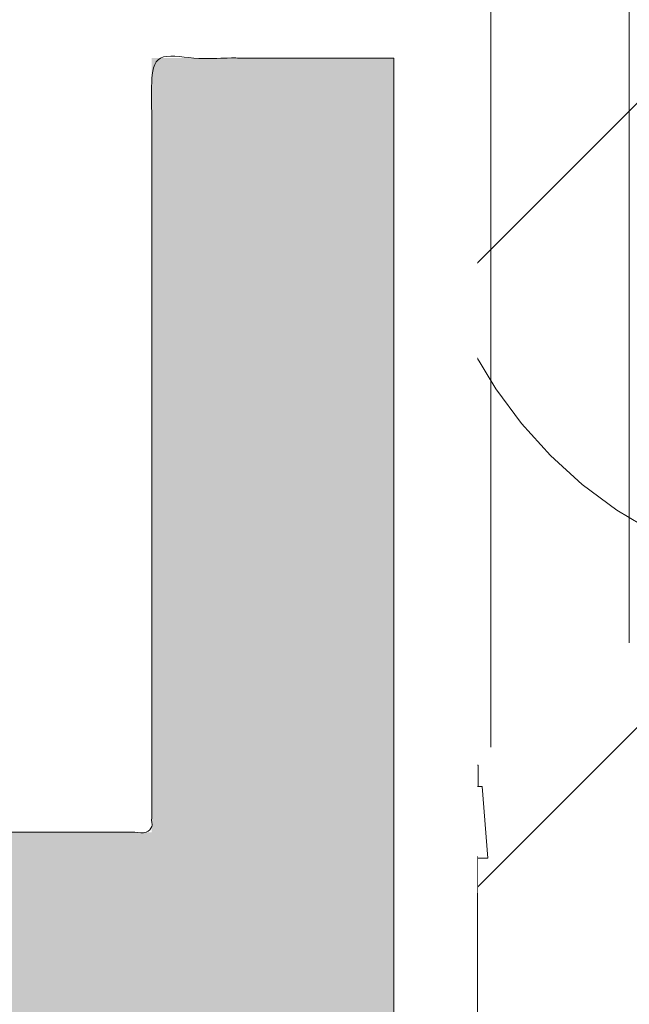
# Model space of a CAD drawing. Header units: inches. Extents: x -416 to -272, y -73 to 47.
# Tile 94 of 206: x -351.262 to -350.394, y -5.258 to -3.856. Entities that reach past the tile are written whole.
import ezdxf

# ---------------------------------------------------------------- set-up
doc = ezdxf.new("R2010")
doc.units = ezdxf.units.IN
doc.header["$LTSCALE"] = 32
doc.header["$MEASUREMENT"] = 0
doc.linetypes.add('Dash Style-1', pattern=[0.083328, 0.041656, -0.041672])
for name, color, linetype, lineweight in [('Black', 7, 'Continuous', 18), ('DashLine', 7, 'Continuous', 13), ('DashLineFill', 7, 'Dash Style-1', 13), ('Drawing', 7, 'Continuous', 18), ('Metal-Black', 7, 'Continuous', 18), ('Metal-DeskStructure', 7, 'Continuous', 13), ('None', 7, 'Continuous', 18), ('SolidLine', 7, 'Continuous', 15), ('Wood_1-H', 7, 'Continuous', 13)]:
    doc.layers.add(name, color=color, linetype=linetype, lineweight=lineweight)
pattern_1 = [(45, (0, 0), (-1.61301565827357, 1.935715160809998), []), (45, (-1.0608, 1.0608), (-0.4723460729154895, 0.4167612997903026), [])]

# ---------------------------------------------------------------- blocks, each defined once
blk = doc.blocks.new('1BRPFY-Leg_Plate (2D)')
at = {"layer": 'DashLineFill', "linetype": 'Continuous', "lineweight": 13}
h = blk.add_hatch(dxfattribs=at)
h.set_pattern_fill('Steel', color=253, style=0, pattern_type=2)
h.set_pattern_definition(pattern_1)
edge = h.paths.add_edge_path()
edge.add_arc((-1.704724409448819, 1.704724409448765), 0.1259842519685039, 90, 180, ccw=False)
edge.add_line((-1.704724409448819, 1.830708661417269), (1.704724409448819, 1.830708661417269))
edge.add_arc((1.704724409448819, 1.704724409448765), 0.1259842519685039, 0, 90, ccw=False)
edge.add_line((1.830708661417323, 1.704724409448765), (1.830708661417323, -1.704724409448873))
edge.add_arc((1.704724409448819, -1.704724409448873), 0.125984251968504, -89.99999999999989, 1.1368683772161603e-13, ccw=False)
edge.add_line((1.704724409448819, -1.830708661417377), (-1.704724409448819, -1.830708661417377))
edge.add_arc((-1.704724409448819, -1.704724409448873), 0.125984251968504, 180, 269.99999999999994, ccw=False)
edge.add_line((-1.830708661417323, -1.704724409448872), (-1.830708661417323, 1.704724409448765))
at = {"layer": 'DashLineFill', "flags": 128}
blk.add_lwpolyline([(-1.830708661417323, 1.704724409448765, -0.414213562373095), (-1.704724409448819, 1.830708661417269), (1.704724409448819, 1.830708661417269, -0.414213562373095), (1.830708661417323, 1.704724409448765), (1.830708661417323, -1.704724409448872, -0.414213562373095), (1.704724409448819, -1.830708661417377), (-1.704724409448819, -1.830708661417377, -0.414213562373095), (-1.830708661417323, -1.704724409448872)], format="xyb", close=True, dxfattribs=at)
blk = doc.blocks.new('1BP8DW-Leveler (2D)')
at = {"layer": 'DashLine', "flags": 128}
for points in [[(0.625, -1.786516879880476e-14), (0.6219904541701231, -0.06126071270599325), (0.6129908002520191, -0.1219314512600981), (0.5980877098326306, -0.1814279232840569), (0.5774247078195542, -0.2391771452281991), (0.551200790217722, -0.2946229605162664), (0.5196685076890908, -0.3472313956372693), (0.4831315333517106, -0.3964958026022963), (0.4419417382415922, -0.4419417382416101), (0.3964958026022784, -0.4831315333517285), (0.3472313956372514, -0.5196685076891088), (0.2946229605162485, -0.5512007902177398), (0.2391771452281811, -0.5774247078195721), (0.181427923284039, -0.5980877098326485), (0.1219314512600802, -0.612990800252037), (0.06126071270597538, -0.6219904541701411), (0, -0.625000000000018), (-0.06126071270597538, -0.6219904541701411), (-0.1219314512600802, -0.612990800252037), (-0.181427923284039, -0.5980877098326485), (-0.2391771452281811, -0.5774247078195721), (-0.2946229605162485, -0.5512007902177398), (-0.3472313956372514, -0.5196685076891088), (-0.3964958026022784, -0.4831315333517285), (-0.4419417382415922, -0.4419417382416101), (-0.4831315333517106, -0.3964958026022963), (-0.5196685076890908, -0.3472313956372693), (-0.551200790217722, -0.2946229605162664), (-0.5774247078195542, -0.2391771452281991), (-0.5980877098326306, -0.1814279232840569), (-0.6129908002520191, -0.1219314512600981), (-0.6219904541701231, -0.06126071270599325), (-0.625, -1.786516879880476e-14), (-0.6219904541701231, 0.06126071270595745), (-0.6129908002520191, 0.1219314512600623), (-0.5980877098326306, 0.1814279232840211), (-0.5774247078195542, 0.2391771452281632), (-0.551200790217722, 0.2946229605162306), (-0.5196685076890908, 0.3472313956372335), (-0.4831315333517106, 0.3964958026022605), (-0.4419417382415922, 0.4419417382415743), (-0.3964958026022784, 0.4831315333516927), (-0.3472313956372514, 0.5196685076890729), (-0.2946229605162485, 0.5512007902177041), (-0.2391771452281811, 0.5774247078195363), (-0.181427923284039, 0.5980877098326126), (-0.1219314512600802, 0.6129908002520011), (-0.06126071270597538, 0.6219904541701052), (0, 0.6249999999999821), (0.06126071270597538, 0.6219904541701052), (0.1219314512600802, 0.6129908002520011), (0.181427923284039, 0.5980877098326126), (0.2391771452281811, 0.5774247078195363), (0.2946229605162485, 0.5512007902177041), (0.3472313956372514, 0.5196685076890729), (0.3964958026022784, 0.4831315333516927), (0.4419417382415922, 0.4419417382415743), (0.4831315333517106, 0.3964958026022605), (0.5196685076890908, 0.3472313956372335), (0.551200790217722, 0.2946229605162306), (0.5774247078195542, 0.2391771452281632), (0.5980877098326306, 0.1814279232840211), (0.6129908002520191, 0.1219314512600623), (0.6219904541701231, 0.06126071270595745)], [(0, 0.1562499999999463), (0.01531517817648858, 0.1554976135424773), (0.03048286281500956, 0.1532477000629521), (0.04535698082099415, 0.1495219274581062), (0.05979428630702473, 0.1443561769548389), (0.07365574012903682, 0.1378001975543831), (0.08680784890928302, 0.129917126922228), (0.09912395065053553, 0.1207828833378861), (0.1104854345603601, 0.1104854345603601), (0.1207828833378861, 0.09912395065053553), (0.129917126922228, 0.08680784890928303), (0.1378001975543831, 0.0736557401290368), (0.1443561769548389, 0.05979428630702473), (0.1495219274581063, 0.04535698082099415), (0.1532477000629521, 0.03048286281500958), (0.1554976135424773, 0.01531517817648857), (0.1562499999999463, 9.56755311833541e-18), (0.1554976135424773, -0.01531517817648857), (0.1532477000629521, -0.03048286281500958), (0.1495219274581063, -0.04535698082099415), (0.1443561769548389, -0.05979428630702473), (0.1378001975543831, -0.0736557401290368), (0.129917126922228, -0.08680784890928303), (0.1207828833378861, -0.09912395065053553), (0.1104854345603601, -0.1104854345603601), (0.09912395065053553, -0.1207828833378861), (0.08680784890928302, -0.129917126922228), (0.07365574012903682, -0.1378001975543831), (0.05979428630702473, -0.1443561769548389), (0.04535698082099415, -0.1495219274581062), (0.03048286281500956, -0.1532477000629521), (0.01531517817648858, -0.1554976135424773), (0, -0.1562499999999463), (-0.01531517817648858, -0.1554976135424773), (-0.03048286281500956, -0.1532477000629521), (-0.04535698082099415, -0.1495219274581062), (-0.05979428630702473, -0.1443561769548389), (-0.07365574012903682, -0.1378001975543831), (-0.08680784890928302, -0.129917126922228), (-0.09912395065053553, -0.1207828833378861), (-0.1104854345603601, -0.1104854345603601), (-0.1207828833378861, -0.09912395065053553), (-0.129917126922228, -0.08680784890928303), (-0.1378001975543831, -0.0736557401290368), (-0.1443561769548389, -0.05979428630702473), (-0.1495219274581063, -0.04535698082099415), (-0.1532477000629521, -0.03048286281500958), (-0.1554976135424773, -0.01531517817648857), (-0.1562499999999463, 9.56755311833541e-18), (-0.1554976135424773, 0.01531517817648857), (-0.1532477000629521, 0.03048286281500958), (-0.1495219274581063, 0.04535698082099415), (-0.1443561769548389, 0.05979428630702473), (-0.1378001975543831, 0.0736557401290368), (-0.129917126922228, 0.08680784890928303), (-0.1207828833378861, 0.09912395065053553), (-0.1104854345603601, 0.1104854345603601), (-0.09912395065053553, 0.1207828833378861), (-0.08680784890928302, 0.129917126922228), (-0.07365574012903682, 0.1378001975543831), (-0.05979428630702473, 0.1443561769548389), (-0.04535698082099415, 0.1495219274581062), (-0.03048286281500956, 0.1532477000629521), (-0.01531517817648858, 0.1554976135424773)], [(5.740531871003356e-18, 0.09374999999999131), (-0.08118988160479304, 0.04687499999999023), (-0.08118988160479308, -0.04687500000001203), (-1.722159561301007e-17, -0.09375000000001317), (0.08118988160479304, -0.04687500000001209), (0.08118988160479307, 0.0468749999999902)]]:
    blk.add_lwpolyline(points, close=True, dxfattribs=at)
blk = doc.blocks.new('1BRPX8-Util_Bkt_Lg-F (2D)')
at = {"layer": 'DashLineFill', "linetype": 'Continuous', "lineweight": 13}
h = blk.add_hatch(dxfattribs=at)
h.set_pattern_fill('Steel', color=253, style=0, pattern_type=2)
h.set_pattern_definition(pattern_1)
edge = h.paths.add_edge_path()
edge.add_line((-4.468503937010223, 7.539370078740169), (-2.421259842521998, 7.539370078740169))
edge.add_line((-2.421259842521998, 7.539370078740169), (-2.421259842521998, 7.917322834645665))
edge.add_arc((-2.303149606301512, 7.91732283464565), 0.1181102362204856, 90.0000000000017, 179.9999999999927, ccw=False)
edge.add_line((-2.303149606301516, 8.035433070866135), (2.303149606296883, 8.035433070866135))
edge.add_arc((2.30314960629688, 7.917322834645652), 0.1181102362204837, 6.423306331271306e-12, 89.99999999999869, ccw=False)
edge.add_line((2.421259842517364, 7.917322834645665), (2.421259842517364, 7.539370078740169))
edge.add_line((2.421259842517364, 7.539370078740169), (4.46850393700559, 7.539370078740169))
edge.add_line((4.46850393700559, 7.539370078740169), (4.46850393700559, 7.405511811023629))
edge.add_line((4.46850393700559, 7.405511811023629), (3.129921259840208, 7.405511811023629))
edge.add_line((3.129921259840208, 7.405511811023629), (3.129921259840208, -2.011811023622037))
edge.add_line((3.129921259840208, -2.011811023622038), (4.46850393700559, -2.011811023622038))
edge.add_line((4.46850393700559, -2.011811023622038), (4.46850393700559, -2.145669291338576))
edge.add_line((4.46850393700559, -2.145669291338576), (2.421259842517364, -2.145669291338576))
edge.add_line((2.421259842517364, -2.145669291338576), (2.421259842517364, -2.523622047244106))
edge.add_arc((2.303149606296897, -2.523622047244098), 0.1181102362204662, 269.9999999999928, 359.9999999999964, ccw=False)
edge.add_line((2.303149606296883, -2.641732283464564), (-2.303149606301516, -2.641732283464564))
edge.add_arc((-2.303149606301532, -2.523622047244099), 0.1181102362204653, 180.0000000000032, 270.0000000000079, ccw=False)
edge.add_line((-2.421259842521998, -2.523622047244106), (-2.421259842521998, -2.145669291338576))
edge.add_line((-2.421259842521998, -2.145669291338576), (-4.468503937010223, -2.145669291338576))
edge.add_line((-4.468503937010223, -2.145669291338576), (-4.468503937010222, -2.011811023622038))
edge.add_line((-4.468503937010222, -2.011811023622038), (-3.129921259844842, -2.011811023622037))
edge.add_line((-3.129921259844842, -2.011811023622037), (-3.129921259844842, 7.405511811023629))
edge.add_line((-3.129921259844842, 7.405511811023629), (-4.468503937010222, 7.405511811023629))
edge.add_line((-4.468503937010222, 7.405511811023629), (-4.468503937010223, 7.539370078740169))
at = {"layer": 'Metal-Black', "color": 7}
blk.add_blockref('1BP8DW-Leveler (2D)', (-2.730757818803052, -1.150718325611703), dxfattribs=at)
blk = doc.blocks.new('Slate-LegBrace (2D)')
at = {"layer": 'DashLineFill', "linetype": 'Continuous', "lineweight": 13}
h = blk.add_hatch(dxfattribs=at)
h.set_pattern_fill('Steel', color=253, style=0, pattern_type=2)
h.set_pattern_definition(pattern_1)
h.paths.add_polyline_path([(-2.186309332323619, -0.2676096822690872), (-2.186309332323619, -0.2375137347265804), (-1.992015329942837, -0.2375137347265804), (-1.992015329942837, -0.02575645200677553), (-1.988265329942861, -0.02575645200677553), (-1.988265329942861, 0.7034311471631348), (-1.929210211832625, 0.762486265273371), (-1.734820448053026, 0.762486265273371), (-1.67576532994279, 0.7034311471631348), (-1.67576532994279, -0.02575645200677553), (-1.672015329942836, -0.02575645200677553), (-1.672015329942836, -0.2375137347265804), (-1.477721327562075, -0.2375137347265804), (-1.477721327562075, -0.2676096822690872)])
h = blk.add_hatch(dxfattribs=at)
h.set_pattern_fill('Steel', color=253, style=0, pattern_type=2)
h.set_pattern_definition(pattern_1)
edge = h.paths.add_edge_path()
edge.add_line((-2.199587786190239, -0.1351515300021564), (-1.374775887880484, -0.1351515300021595))
edge.add_arc((3.774758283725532e-15, -0.01355418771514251), 1.380142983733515, 185.0545920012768, 354.9454079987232)
edge.add_line((1.374775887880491, -0.13515153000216), (2.199718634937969, -0.1351515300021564))
edge.add_arc((6.542437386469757e-05, -0.01705725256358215), 2.202821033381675, 183.0731271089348, 356.92687289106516, ccw=False)
h = blk.add_hatch(dxfattribs=at)
h.set_pattern_fill('Steel', color=253, style=0, pattern_type=2)
h.set_pattern_definition(pattern_1)
edge = h.paths.add_edge_path()
edge.add_line((2.191696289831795, -0.2375138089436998), (1.463739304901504, -0.2375137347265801))
edge.add_arc((-6.542437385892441e-05, -0.01704129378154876), 1.480314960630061, 188.5652811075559, 351.4347188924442, ccw=False)
edge.add_line((-1.463870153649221, -0.2375137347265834), (-2.191827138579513, -0.2375138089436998))
edge.add_line((-2.191827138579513, -0.2375138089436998), (-2.199718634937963, -0.1351515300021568))
edge.add_line((-2.199718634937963, -0.1351515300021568), (-1.374775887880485, -0.1351515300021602))
edge.add_arc((2.886579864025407e-15, -0.01355418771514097), 1.380142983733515, 185.0545920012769, 354.9454079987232)
edge.add_line((1.37477588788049, -0.1351515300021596), (2.199587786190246, -0.1351515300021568))
edge.add_line((2.199587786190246, -0.1351515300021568), (2.191696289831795, -0.2375138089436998))
h = blk.add_hatch(dxfattribs=at)
h.set_pattern_fill('Steel', color=253, style=0, pattern_type=2)
h.set_pattern_definition(pattern_1)
h.paths.add_polyline_path([(-1.738774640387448, -0.9363963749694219), (-1.7304820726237, -0.9368037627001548), (-1.722269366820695, -0.9380220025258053), (-1.714215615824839, -0.940039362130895), (-1.706398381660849, -0.9428364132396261), (-1.698892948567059, -0.9463862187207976), (-1.69177159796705, -0.9506545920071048), (-1.685102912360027, -0.9556004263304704), (-1.678951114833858, -0.9611760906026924), (-1.673375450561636, -0.9673278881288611), (-1.66842961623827, -0.9739965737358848), (-1.664161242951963, -0.9811179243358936), (-1.660611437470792, -0.9886233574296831), (-1.657814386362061, -0.9964405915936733), (-1.655797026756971, -1.00449434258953), (-1.65457878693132, -1.012707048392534), (-1.654171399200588, -1.020999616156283), (-1.65457878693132, -1.029292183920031), (-1.655797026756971, -1.037504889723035), (-1.657814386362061, -1.045558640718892), (-1.660611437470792, -1.053375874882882), (-1.664161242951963, -1.060881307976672), (-1.66842961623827, -1.06800265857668), (-1.673375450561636, -1.074671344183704), (-1.678951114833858, -1.080823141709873), (-1.685102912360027, -1.086398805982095), (-1.69177159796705, -1.09134464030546), (-1.698892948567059, -1.095613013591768), (-1.706398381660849, -1.099162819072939), (-1.714215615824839, -1.10195987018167), (-1.722269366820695, -1.10397722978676), (-1.7304820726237, -1.10519546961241), (-1.738774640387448, -1.105602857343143), (-1.747067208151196, -1.10519546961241), (-1.755279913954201, -1.10397722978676), (-1.763333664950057, -1.10195987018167), (-1.771150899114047, -1.099162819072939), (-1.778656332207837, -1.095613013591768), (-1.785777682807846, -1.09134464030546), (-1.79244636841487, -1.086398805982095), (-1.798598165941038, -1.080823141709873), (-1.80417383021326, -1.074671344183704), (-1.809119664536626, -1.06800265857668), (-1.813388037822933, -1.060881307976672), (-1.816937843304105, -1.053375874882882), (-1.819734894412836, -1.045558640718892), (-1.821752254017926, -1.037504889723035), (-1.822970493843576, -1.029292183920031), (-1.823377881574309, -1.020999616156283), (-1.822970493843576, -1.012707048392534), (-1.821752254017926, -1.00449434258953), (-1.819734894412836, -0.9964405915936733), (-1.816937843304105, -0.9886233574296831), (-1.813388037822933, -0.9811179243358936), (-1.809119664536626, -0.9739965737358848), (-1.80417383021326, -0.9673278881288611), (-1.798598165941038, -0.9611760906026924), (-1.79244636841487, -0.9556004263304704), (-1.785777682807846, -0.9506545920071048), (-1.778656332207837, -0.9463862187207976), (-1.771150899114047, -0.9428364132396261), (-1.763333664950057, -0.940039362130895), (-1.755279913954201, -0.9380220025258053), (-1.747067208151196, -0.9368037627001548)])
at = {"layer": 'DashLineFill', "flags": 128}
for points in [[(-2.186309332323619, -0.2676096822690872), (-2.186309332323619, -0.2375137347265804), (-1.992015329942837, -0.2375137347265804), (-1.992015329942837, -0.02575645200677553), (-1.988265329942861, -0.02575645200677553), (-1.988265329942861, 0.7034311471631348), (-1.929210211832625, 0.762486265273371), (-1.734820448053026, 0.762486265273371), (-1.67576532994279, 0.7034311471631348), (-1.67576532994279, -0.02575645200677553), (-1.672015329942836, -0.02575645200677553), (-1.672015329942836, -0.2375137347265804), (-1.477721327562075, -0.2375137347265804), (-1.477721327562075, -0.2676096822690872)], [(-1.738774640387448, -0.9363963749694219), (-1.7304820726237, -0.9368037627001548), (-1.722269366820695, -0.9380220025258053), (-1.714215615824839, -0.940039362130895), (-1.706398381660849, -0.9428364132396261), (-1.698892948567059, -0.9463862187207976), (-1.69177159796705, -0.9506545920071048), (-1.685102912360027, -0.9556004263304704), (-1.678951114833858, -0.9611760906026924), (-1.673375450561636, -0.9673278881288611), (-1.66842961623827, -0.9739965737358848), (-1.664161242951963, -0.9811179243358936), (-1.660611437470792, -0.9886233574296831), (-1.657814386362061, -0.9964405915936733), (-1.655797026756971, -1.00449434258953), (-1.65457878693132, -1.012707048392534), (-1.654171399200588, -1.020999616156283), (-1.65457878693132, -1.029292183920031), (-1.655797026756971, -1.037504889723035), (-1.657814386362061, -1.045558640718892), (-1.660611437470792, -1.053375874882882), (-1.664161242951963, -1.060881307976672), (-1.66842961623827, -1.06800265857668), (-1.673375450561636, -1.074671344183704), (-1.678951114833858, -1.080823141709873), (-1.685102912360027, -1.086398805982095), (-1.69177159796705, -1.09134464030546), (-1.698892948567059, -1.095613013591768), (-1.706398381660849, -1.099162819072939), (-1.714215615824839, -1.10195987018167), (-1.722269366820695, -1.10397722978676), (-1.7304820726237, -1.10519546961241), (-1.738774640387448, -1.105602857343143), (-1.747067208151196, -1.10519546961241), (-1.755279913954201, -1.10397722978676), (-1.763333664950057, -1.10195987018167), (-1.771150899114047, -1.099162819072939), (-1.778656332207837, -1.095613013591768), (-1.785777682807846, -1.09134464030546), (-1.79244636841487, -1.086398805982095), (-1.798598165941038, -1.080823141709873), (-1.80417383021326, -1.074671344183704), (-1.809119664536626, -1.06800265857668), (-1.813388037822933, -1.060881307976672), (-1.816937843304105, -1.053375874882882), (-1.819734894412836, -1.045558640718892), (-1.821752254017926, -1.037504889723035), (-1.822970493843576, -1.029292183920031), (-1.823377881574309, -1.020999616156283), (-1.822970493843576, -1.012707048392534), (-1.821752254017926, -1.00449434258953), (-1.819734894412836, -0.9964405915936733), (-1.816937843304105, -0.9886233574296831), (-1.813388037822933, -0.9811179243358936), (-1.809119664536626, -0.9739965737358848), (-1.80417383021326, -0.9673278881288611), (-1.798598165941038, -0.9611760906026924), (-1.79244636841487, -0.9556004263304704), (-1.785777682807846, -0.9506545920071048), (-1.778656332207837, -0.9463862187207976), (-1.771150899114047, -0.9428364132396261), (-1.763333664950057, -0.940039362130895), (-1.755279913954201, -0.9380220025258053), (-1.747067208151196, -0.9368037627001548)]]:
    blk.add_lwpolyline(points, close=True, dxfattribs=at)
for points in [[(2.191696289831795, -0.2375138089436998), (1.463739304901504, -0.2375137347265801, -0.860662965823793), (-1.463870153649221, -0.2375137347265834), (-2.191827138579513, -0.2375138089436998), (-2.199718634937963, -0.1351515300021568), (-1.374775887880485, -0.1351515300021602, 0.9154551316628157), (1.37477588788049, -0.1351515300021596), (2.199587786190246, -0.1351515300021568)], [(-2.199587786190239, -0.1351515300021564), (-1.374775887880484, -0.1351515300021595, 0.9154551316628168), (1.374775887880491, -0.13515153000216), (2.199718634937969, -0.1351515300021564, -0.9477524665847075)]]:
    blk.add_lwpolyline(points, format="xyb", close=True, dxfattribs=at)
blk = doc.blocks.new('TLLegSleeve (2D)')
at = {"layer": 'DashLineFill', "linetype": 'Continuous', "lineweight": 13}
h = blk.add_hatch(dxfattribs=at)
h.set_pattern_fill('Steel', color=253, style=0, pattern_type=2)
h.set_pattern_definition(pattern_1)
edge = h.paths.add_edge_path()
edge.add_line((1.08267716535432, 1.402343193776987), (1.08267716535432, 2.913385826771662))
edge.add_arc((-1.707523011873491e-13, 2.913385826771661), 1.08267716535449, 4.479377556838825e-14, 180)
edge.add_line((-1.082677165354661, 2.913385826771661), (-1.08267716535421, 1.402343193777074))
edge.add_arc((-1.332267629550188e-15, 2.886579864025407e-15), 1.771653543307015, 127.6698869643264, 412.330113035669)
edge.add_line((1.08267716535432, 1.402343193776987), (1.08267716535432, 1.402343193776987))
edge = h.paths.add_edge_path()
edge.add_arc((1.665334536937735e-15, 2.91338582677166), 0.7480314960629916, 0, 180, ccw=False)
edge.add_arc((1.665334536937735e-15, 2.91338582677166), 0.7480314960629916, 180, 360, ccw=False)
edge = h.paths.add_edge_path()
edge.add_arc((-1.723066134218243e-13, 9.149983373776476e-17), 1.437007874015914, 0, 180, ccw=False)
edge.add_arc((-1.723066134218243e-13, 5.70119602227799e-16), 1.437007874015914, 180, 360, ccw=False)
at = {"layer": 'DashLine', "color": 8, "flags": 128}
blk.add_lwpolyline([(-0.9186594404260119, -1.374871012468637), (-1.048996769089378, -1.278206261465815), (-1.169231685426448, -1.169231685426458), (-1.278206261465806, -1.048996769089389), (-1.374871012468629, -0.9186594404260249), (-1.458295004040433, -0.7794749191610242), (-1.527674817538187, -0.6327836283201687), (-1.582342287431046, -0.4799982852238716), (-1.621770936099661, -0.3225902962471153), (-1.645581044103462, -0.1620755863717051), (-1.653543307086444, -7.741682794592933e-15), (-1.645581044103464, 0.1620755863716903)], dxfattribs=at)
at = {"layer": 'DashLineFill', "flags": 128}
blk.add_lwpolyline([(1.08267716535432, 1.402343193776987), (1.08267716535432, 2.913385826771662, 0.9999999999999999), (-1.082677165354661, 2.913385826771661), (-1.08267716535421, 1.402343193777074, 2.931618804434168), (1.08267716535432, 1.402343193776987)], format="xyb", close=True, dxfattribs=at)
blk = doc.blocks.new('Group-97')
at = {"layer": 'SolidLine', "flags": 128}
blk.add_lwpolyline([(7.34251968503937, -8.30708661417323, -0.414213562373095), (9.05511811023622, -6.594488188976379, -0.414213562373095), (10.76771653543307, -8.30708661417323, -0.414213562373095), (9.05511811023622, -10.01968503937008, -0.414213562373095)], format="xyb", close=True, dxfattribs=at)
at = {"layer": 'Wood_1-H', "color": 7}
for name in ['1BRPX8-Util_Bkt_Lg-F (2D)', 'TLLegSleeve (2D)', 'Slate-LegBrace (2D)', '1BRPFY-Leg_Plate (2D)']:
    blk.add_blockref(name, (9.05511811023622, -8.30708661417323), dxfattribs=at)
blk = doc.blocks.new('Group-50')
at = {"layer": 'DashLineFill', "linetype": 'Continuous', "lineweight": 13}
h = blk.add_hatch(dxfattribs=at)
h.set_pattern_fill('Steel', color=253, style=0, pattern_type=2)
h.set_pattern_definition(pattern_1)
h.paths.add_polyline_path([(-2.066929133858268, 1.397637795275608), (2.066929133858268, 1.397637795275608), (2.066929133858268, 0.1377952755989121), (2.106299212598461, 0.1377952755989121), (2.106299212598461, -0.1377952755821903), (2.066929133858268, -0.1377952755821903), (2.066929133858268, -5.275590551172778), (2.106299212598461, -5.275590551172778), (2.106299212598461, -5.55118110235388), (2.066929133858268, -5.55118110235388), (2.066929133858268, -5.82677165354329), (-2.066929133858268, -5.82677165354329), (-2.066929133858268, -5.55118110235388), (-2.106299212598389, -5.55118110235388), (-2.106299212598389, -5.275590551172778), (-2.066929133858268, -5.275590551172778), (-2.066929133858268, -0.1377952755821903), (-2.106299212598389, -0.1377952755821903), (-2.106299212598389, 0.1377952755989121), (-2.066929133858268, 0.1377952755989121)])
at = {"layer": 'DashLineFill', "flags": 128}
blk.add_lwpolyline([(-2.066929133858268, 1.397637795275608), (2.066929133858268, 1.397637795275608), (2.066929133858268, 0.1377952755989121), (2.106299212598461, 0.1377952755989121), (2.106299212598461, -0.1377952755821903), (2.066929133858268, -0.1377952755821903), (2.066929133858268, -5.275590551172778), (2.106299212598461, -5.275590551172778), (2.106299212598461, -5.55118110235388), (2.066929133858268, -5.55118110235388), (2.066929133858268, -5.82677165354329), (-2.066929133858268, -5.82677165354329), (-2.066929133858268, -5.55118110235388), (-2.106299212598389, -5.55118110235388), (-2.106299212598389, -5.275590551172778), (-2.066929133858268, -5.275590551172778), (-2.066929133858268, -0.1377952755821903), (-2.106299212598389, -0.1377952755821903), (-2.106299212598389, 0.1377952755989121), (-2.066929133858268, 0.1377952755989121)], close=True, dxfattribs=at)
blk = doc.blocks.new('TL14_upper_leg (2D)')
at = {"layer": 'DashLine', "color": 7}
blk.add_blockref('Group-50', (0, 0), dxfattribs=at)
blk = doc.blocks.new('1BRPT9-Bracket (2D)')
at = {"layer": 'DashLineFill', "linetype": 'Continuous', "lineweight": 13}
h = blk.add_hatch(dxfattribs=at)
h.set_pattern_fill('Steel', color=253, style=0, pattern_type=2)
h.set_pattern_definition(pattern_1)
edge = h.paths.add_edge_path()
edge.add_line((-2.32206875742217, -8.74015748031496), (-2.32206875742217, 8.740157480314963))
edge.add_line((-2.32206875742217, 8.740157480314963), (1.677931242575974, 8.740157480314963))
edge.add_arc((1.677931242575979, 8.488188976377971), 0.2519685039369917, -3.979039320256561e-12, 90.0000000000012, ccw=False)
edge.add_line((1.929899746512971, 8.488188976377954), (1.929899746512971, 7.480314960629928))
edge.add_line((1.929899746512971, 7.480314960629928), (2.323600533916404, 7.461135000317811))
edge.add_line((2.323600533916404, 7.461135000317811), (2.323600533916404, -7.480314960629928))
edge.add_line((2.323600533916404, -7.480314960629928), (1.929899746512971, -7.480314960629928))
edge.add_line((1.929899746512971, -7.480314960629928), (1.929899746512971, -8.488188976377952))
edge.add_arc((1.677931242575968, -8.488188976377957), 0.2519685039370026, -90.00000000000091, 1.0800249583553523e-12, ccw=False)
edge.add_line((1.677931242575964, -8.74015748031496), (-2.32206875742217, -8.74015748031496))
at = {"layer": 'DashLineFill'}
blk.add_line((-2.125218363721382, 8.740157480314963), (-2.125218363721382, -8.74015748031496), dxfattribs=at)
at = {"layer": 'DashLineFill', "flags": 128}
blk.add_lwpolyline([(-2.32206875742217, -8.74015748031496), (-2.32206875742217, 8.740157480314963), (1.677931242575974, 8.740157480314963, -0.4142135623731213), (1.929899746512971, 8.488188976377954), (1.929899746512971, 7.480314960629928), (2.323600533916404, 7.461135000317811), (2.323600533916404, -7.480314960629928), (1.929899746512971, -7.480314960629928), (1.929899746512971, -8.488188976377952, -0.4142135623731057), (1.677931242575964, -8.74015748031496)], format="xyb", close=True, dxfattribs=at)
blk = doc.blocks.new('Group-72')
at = {"layer": 'Metal-DeskStructure', "linetype": 'Continuous', "lineweight": 0, "true_color": 0xff0000}
h = blk.add_hatch(color=1, dxfattribs=at)
h.paths.add_polyline_path([(-1.987219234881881, -1.274606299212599), (-1.987219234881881, 1.274606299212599), (-0.8719385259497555, 1.274606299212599), (-0.7915355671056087, 1.273487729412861), (-0.7161115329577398, 1.270132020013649), (-0.645666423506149, 1.264539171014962), (-0.5802002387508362, 1.256709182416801), (-0.5197129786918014, 1.246642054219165), (-0.4642046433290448, 1.234337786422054), (-0.4136752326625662, 1.219796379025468), (-0.3681247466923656, 1.203017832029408), (-0.3261402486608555, 1.18341340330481), (-0.2863088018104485, 1.160394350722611), (-0.2486304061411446, 1.133960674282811), (-0.2131050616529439, 1.10411237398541), (-0.1797327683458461, 1.070849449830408), (-0.1485135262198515, 1.034171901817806), (-0.1194473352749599, 0.9940797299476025), (-0.09253419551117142, 0.9505729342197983), (-0.06831236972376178, 0.9047532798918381), (-0.04732012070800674, 0.8577225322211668), (-0.02955744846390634, 0.8094806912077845), (-0.01502435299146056, 0.7600277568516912), (-0.003720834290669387, 0.7093637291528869), (0.004353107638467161, 0.6574886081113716), (0.00919747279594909, 0.604402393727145), (0.0108122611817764, 0.5501050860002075), (0.00814617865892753, 0.4809719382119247), (0.000147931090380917, 0.4145973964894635), (-0.01318248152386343, 0.3509814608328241), (-0.03184505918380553, 0.2901241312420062), (-0.05583980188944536, 0.23202540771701), (-0.08516670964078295, 0.1766852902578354), (-0.1198257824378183, 0.1241037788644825), (-0.1598170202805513, 0.0742808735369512), (-0.2053927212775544, 0.02804076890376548), (-0.2568051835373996, -0.01379234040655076), (-0.3140544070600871, -0.05121845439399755), (-0.3771403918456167, -0.08423757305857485), (-0.4460631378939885, -0.1128496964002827), (-0.5208226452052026, -0.137054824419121), (-0.6014189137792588, -0.1568529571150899), (-0.6878519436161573, -0.1722440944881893), (-0.6570364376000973, -0.1878368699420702), (-0.6281048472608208, -0.203396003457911), (-0.6010571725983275, -0.2189214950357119), (-0.5758934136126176, -0.2344133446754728), (-0.552613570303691, -0.2498715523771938), (-0.5312176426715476, -0.2652961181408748), (-0.5117056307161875, -0.2806870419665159), (-0.4940775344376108, -0.2960443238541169), (-0.4592922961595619, -0.3297530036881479), (-0.4249107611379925, -0.3652110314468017), (-0.3909329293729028, -0.4024184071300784), (-0.3573588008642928, -0.4413751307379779), (-0.3241883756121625, -0.4820812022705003), (-0.2914216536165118, -0.5245366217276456), (-0.2590586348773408, -0.5687413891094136), (-0.2270993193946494, -0.6146955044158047), (0.1981284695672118, -1.274606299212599), (-0.199109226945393, -1.274606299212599), (-0.5274503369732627, -0.7707919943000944), (-0.5624626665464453, -0.7177646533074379), (-0.5959106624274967, -0.667950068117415), (-0.627794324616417, -0.6213482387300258), (-0.6581136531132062, -0.57795916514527), (-0.6868686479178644, -0.5377828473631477), (-0.7140593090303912, -0.5008192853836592), (-0.739685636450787, -0.4670684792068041), (-0.7637476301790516, -0.4365304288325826), (-0.7867246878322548, -0.408532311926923), (-0.8090962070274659, -0.3824013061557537), (-0.8308621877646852, -0.3581374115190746), (-0.8520226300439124, -0.3357406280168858), (-0.872577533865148, -0.3152109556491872), (-0.8925268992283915, -0.2965483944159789), (-0.911870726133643, -0.2797529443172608), (-0.9306090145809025, -0.264824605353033), (-0.9490697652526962, -0.2513512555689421), (-0.9675809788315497, -0.2389207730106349), (-0.9861426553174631, -0.2275331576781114), (-1.004754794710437, -0.2171884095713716), (-1.02341739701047, -0.2078865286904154), (-1.042130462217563, -0.1996275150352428), (-1.060893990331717, -0.192411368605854), (-1.07970798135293, -0.1862380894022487), (-1.094812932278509, -0.1829582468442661), (-1.112138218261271, -0.1801157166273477), (-1.131683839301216, -0.1777104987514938), (-1.153449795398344, -0.1757425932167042), (-1.177436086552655, -0.1742120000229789), (-1.203642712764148, -0.173118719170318), (-1.232069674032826, -0.1724627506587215), (-1.262716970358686, -0.1722440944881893), (-1.642731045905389, -0.1722440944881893), (-1.642731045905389, -1.274606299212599)])
h.paths.add_polyline_path([(-1.642731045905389, 0.1033464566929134), (-0.9376065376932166, 0.1033464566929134), (-0.8829223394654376, 0.1041370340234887), (-0.831366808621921, 0.1065087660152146), (-0.7829399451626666, 0.1104616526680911), (-0.7376417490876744, 0.1159956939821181), (-0.6954722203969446, 0.1231108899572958), (-0.656431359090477, 0.131807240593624), (-0.6205191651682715, 0.1420847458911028), (-0.5877356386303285, 0.1539434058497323), (-0.5574584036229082, 0.1675514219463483), (-0.5290650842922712, 0.183076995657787), (-0.5025556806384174, 0.2005201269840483), (-0.477930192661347, 0.2198808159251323), (-0.4551886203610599, 0.2411590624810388), (-0.4343309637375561, 0.2643548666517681), (-0.4153572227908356, 0.2894682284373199), (-0.3982673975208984, 0.3164991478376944), (-0.3831287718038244, 0.3447916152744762), (-0.3700086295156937, 0.3736896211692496), (-0.3589069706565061, 0.4031931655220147), (-0.3498237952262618, 0.4333022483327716), (-0.3427591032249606, 0.4640168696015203), (-0.3377128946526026, 0.4953370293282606), (-0.3346851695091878, 0.5272627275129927), (-0.3336759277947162, 0.5597939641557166), (-0.3356439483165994, 0.6066395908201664), (-0.3415480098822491, 0.6513658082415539), (-0.3513881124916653, 0.693972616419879), (-0.3651642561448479, 0.7344600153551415), (-0.3828764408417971, 0.7728280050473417), (-0.4045246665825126, 0.8090765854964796), (-0.4301089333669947, 0.8432057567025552), (-0.4596292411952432, 0.8752155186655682), (-0.4934051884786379, 0.9042311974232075), (-0.5317563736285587, 0.9293781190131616), (-0.5746827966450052, 0.9506562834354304), (-0.6221844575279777, 0.9680656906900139), (-0.6742613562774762, 0.9816063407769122), (-0.7309134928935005, 0.9912782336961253), (-0.7921408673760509, 0.9970813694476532), (-0.8579434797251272, 0.9990157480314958), (-1.642731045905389, 0.9990157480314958)])
at = {"layer": 'Metal-DeskStructure', "color": 7}
blk.add_open_spline([(-1.987219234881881, -1.274606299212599), (-1.987219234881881, 0), (-1.987219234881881, 1.274606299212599), (-1.429578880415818, 1.274606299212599), (-0.5403688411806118, 1.274606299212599), (-0.1958806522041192, 1.131429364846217), (0.0108122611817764, 0.7697165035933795), (0.0108122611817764, 0.2680552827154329), (-0.330446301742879, -0.1194935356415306), (-0.6878519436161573, -0.1722440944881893), (-0.5608220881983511, -0.2346824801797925), (-0.4940775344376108, -0.2960443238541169), (-0.3541291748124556, -0.4273803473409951), (-0.2270993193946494, -0.6146955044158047), (-0.01448542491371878, -0.9446509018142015), (0.1981284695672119, -1.274606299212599), (-0.0004903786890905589, -1.274606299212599), (-0.199109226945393, -1.274606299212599), (-0.3632797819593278, -1.022699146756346), (-0.5274503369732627, -0.7707919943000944), (-0.6706283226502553, -0.5522571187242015), (-0.856866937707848, -0.3208037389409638), (-1.004351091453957, -0.2088454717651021), (-1.07970798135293, -0.1862380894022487), (-1.13568711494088, -0.1722440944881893), (-1.452724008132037, -0.1722440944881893), (-1.642731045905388, -0.1722440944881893), (-1.642731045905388, -0.7234251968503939), (-1.642731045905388, -1.274606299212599), (-1.814975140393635, -1.274606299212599), (-1.987219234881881, -1.274606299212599)], degree=2, knots=[0, 0, 0, 0.1376097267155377, 0.1376097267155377, 0.1978139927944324, 0.233611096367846, 0.2694081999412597, 0.3052053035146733, 0.3511799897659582, 0.3971546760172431, 0.3971546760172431, 0.4151671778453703, 0.4151671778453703, 0.4532969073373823, 0.4532969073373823, 0.5194264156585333, 0.5194264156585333, 0.5528882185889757, 0.5528882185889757, 0.6035447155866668, 0.6035447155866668, 0.6475600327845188, 0.6915753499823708, 0.7355906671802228, 0.7355906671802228, 0.7678723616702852, 0.8161582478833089, 0.8161582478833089, 0.9562281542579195, 0.9562281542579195, 1, 1, 1], dxfattribs=at)
blk = doc.blocks.new('SlateLegLocator-R2')
at = {"color": 255, "linetype": 'Dash Style-1', "lineweight": 5}
blk.add_wipeout([(-2.106299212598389, 1.3779527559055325), (2.10629921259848, 1.3779527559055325), (2.10629921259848, -5.807086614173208), (-2.106299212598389, -5.807086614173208)], dxfattribs=at).dxf.layer = 'Black'
at = {"layer": 'Black', "linetype": 'Dash Style-1', "lineweight": 5, "flags": 128}
blk.add_lwpolyline([(-2.106299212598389, 1.377952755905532), (2.106299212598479, 1.377952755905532), (2.106299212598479, -5.807086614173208), (-2.106299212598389, -5.807086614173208)], close=True, dxfattribs=at)
at = {"layer": 'Metal-DeskStructure', "color": 7}
blk.add_blockref('Group-72', (0, 0), dxfattribs=at)
blk = doc.blocks.new('Group-98')
at = {"layer": 'None', "color": 7}
for name, p in [('1BRPT9-Bracket (2D)', (8.976377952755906, -12.00787401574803)), ('1BRPFY-Leg_Plate (2D)', (8.976377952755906, -8.30708661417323)), ('TL14_upper_leg (2D)', (8.976377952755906, -8.30708661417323))]:
    blk.add_blockref(name, p, dxfattribs=at)
blk.add_blockref('SlateLegLocator-R2', (8.976377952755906, -8.30708661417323), dxfattribs=at)
blk = doc.blocks.new('Group-99')
at = {"layer": 'None'}
blk.add_blockref('Group-97', (0, 0), dxfattribs=at)
blk.add_blockref('Group-98', (0, 0), dxfattribs=at)
blk = doc.blocks.new('SL Credenza Desk (2D)-2')
at = {"layer": 'None'}
blk.add_blockref('Group-99', (0, 0), dxfattribs=at)
at = {"layer": 'Drawing', "color": 0, "flags": 1}
for tag in ['Tag', 'Catalog', 'Option1', 'Option2', 'Option3', 'Option4', 'Option5', 'Option6', 'Option7', 'Option8', 'Option9', 'Option10', 'Option11', 'Option12', 'Custom', 'FinishGroup', 'Discount', 'Item2', 'Item3', 'Item6', 'Item9', 'Item10', 'Item12', 'Item13', 'Item16', 'Item19', 'Item20', 'Item21', 'Item22', 'Item23', 'Item24', 'Item25', 'Item8', 'Item18', 'Item1', 'Item4', 'Item5', 'Item7', 'Item11', 'Item14', 'Item15', 'Item17']:
    blk.add_attdef(tag, (-56.28870742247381, 1.485347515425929), '', height=0.007086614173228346, dxfattribs=at)
blk = doc.blocks.new('Group-100')
at = {"layer": 'Drawing', "rotation": 180}
blk.add_blockref('SL Credenza Desk (2D)-2', (15.71916659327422, 1.485347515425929), dxfattribs=at)
at = {"layer": 'Drawing', "color": 0, "flags": 1}
for tag in ['Tag', 'Catalog', 'Option1', 'Option2', 'Option3', 'Option4', 'Option5', 'Option6', 'Option7', 'Option8', 'Option9', 'Option10', 'Option11', 'Option12', 'Custom', 'FinishGroup', 'Discount', 'Item2', 'Item3', 'Item6', 'Item9', 'Item10', 'Item12', 'Item13', 'Item16', 'Item19', 'Item20', 'Item21', 'Item22', 'Item23', 'Item24', 'Item25', 'Item8', 'Item18', 'Item1', 'Item4', 'Item5', 'Item7', 'Item11', 'Item14', 'Item15', 'Item17']:
    blk.add_attdef(tag, (-56.28870742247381, 1.485347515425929), '', height=0.007086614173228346, dxfattribs=at)

msp = doc.modelspace()

# ---------------------------------------------------------------- block references
at = {"layer": 'Drawing', "color": 7}
msp.add_blockref('Group-100', (-359.4593240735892, -14.97747349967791), dxfattribs=at)

doc.saveas('drawing.dxf')
